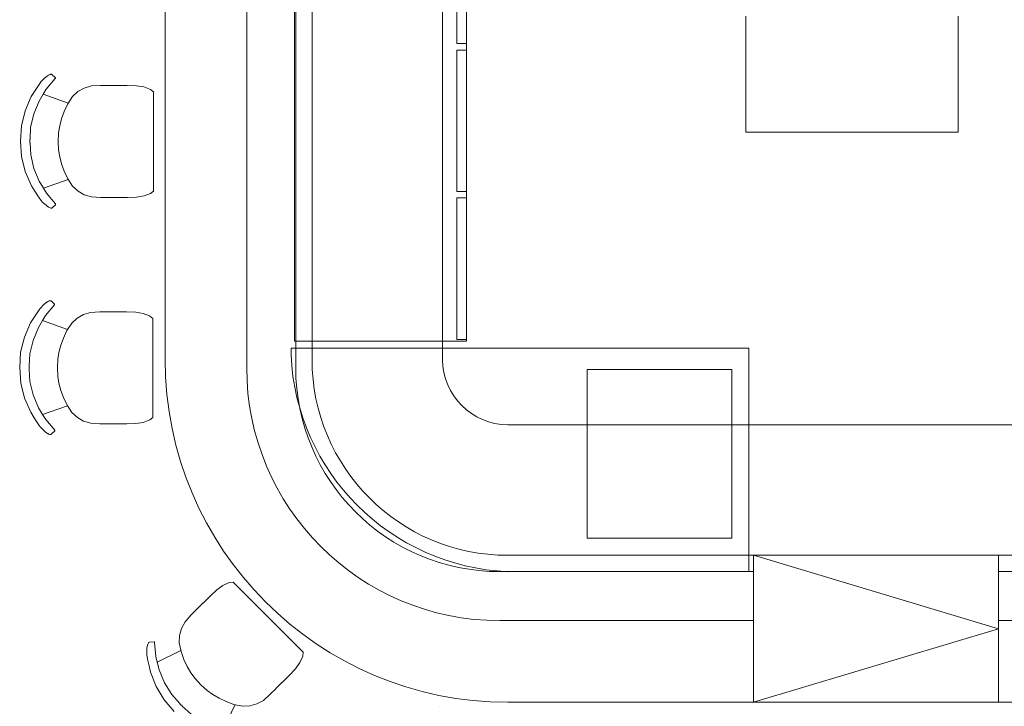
# Model space of a CAD drawing. Header units: millimetres. Extents: x -1131 to 37929, y -9154 to 9180.
# Tile 19 of 85: x 4510 to 7574, y -2920 to -785. Entities that reach past the tile are written whole.
import ezdxf

# ---------------------------------------------------------------- set-up
doc = ezdxf.new("R2010")
doc.units = ezdxf.units.MM
doc.layers.add('GREYSCALE', color=9, linetype='Continuous', lineweight=0, true_color=0x808080)

# ---------------------------------------------------------------- blocks, each defined once
blk = doc.blocks.new('FLOOR PLAN')
at = {"layer": 'GREYSCALE', "ltscale": 0.2}
for p, q in [((5597.3, 7286.8), (5597.3, 11136.7)), ((5749.7, 11136.7), (5749.7, 7286.8)), ((5735.2, 7346.7), (5735.2, 7327)), ((7159.2, 7346.7), (5735.2, 7346.7)), ((7159.2, 6651.8), (7159.2, 7346.7)), ((7174.4, 6702.6), (7936.4, 6474)), ((6384.7, 6651.8), (7174.4, 6651.8)), ((6410.4, 6651.8), (7159.2, 6651.8)), ((7174.4, 6651.8), (7174.4, 6499.4)), ((7936.4, 6499.4), (7936.4, 6651.8)), ((7936.4, 6651.8), (11787.1, 6651.8)), ((7174.4, 6499.4), (6384.7, 6499.4)), ((11787.1, 6499.4), (7936.4, 6499.4)), ((7936.4, 6474), (7174.4, 6245.4))]:
    blk.add_line(p, q, dxfattribs=at)
at = {"layer": 'GREYSCALE', "ltscale": 0.25}
for p, q in [((5343.3, 11111.3), (5343.3, 7312.2)), ((5800.5, 7312.2), (5800.5, 11111.3)), ((5800.5, 11111.3), (5800.5, 7312.2)), ((6206.9, 7312.2), (6206.9, 11111.3)), ((7149.8, 8379.4), (7149.8, 8019.3)), ((7810.8, 8019.3), (7810.8, 8379.4)), ((7149.8, 8019.3), (7810.8, 8019.3)), ((7149.8, 8019.3), (7810.8, 8019.3)), ((11786.7, 7109), (6410.1, 7109)), ((7174.4, 6702.6), (6410.1, 6702.6)), ((6410.1, 6702.6), (11786.7, 6702.6)), ((7174.4, 6245.4), (7174.4, 6702.6)), ((7936.4, 6702.6), (7174.4, 6702.6)), ((7174.4, 6702.6), (7174.4, 6245.4)), ((7936.4, 6245.4), (7936.4, 6702.6)), ((7936.4, 6245.4), (7936.4, 6702.6)), ((7936.4, 6702.6), (11787.1, 6702.6)), ((6410.1, 6245.4), (7174.4, 6245.4)), ((7174.4, 6245.4), (7936.4, 6245.4)), ((11787.1, 6245.4), (7936.4, 6245.4))]:
    blk.add_line(p, q, dxfattribs=at)
at = {"layer": 'GREYSCALE'}
for p, q in [((4964.7, 8183.4), (4960.8, 8179.4)), ((4968.6, 8187.1), (4964.7, 8183.4)), ((4972.4, 8190.4), (4968.6, 8187.1)), ((4976, 8193.1), (4972.4, 8190.4)), ((5001.6, 8185.8), (4973.7, 8152.5)), ((4976.7, 8193.6), (4976, 8193.1)), ((4979.2, 8195.3), (4976.7, 8193.6)), ((4979.2, 8195.3), (4979.9, 8195.8)), ((4982.8, 8197.4), (4979.9, 8195.8)), ((4985.1, 8198.4), (4982.8, 8197.4)), ((4986.8, 8198.7), (4985.1, 8198.4)), ((4987.9, 8198.8), (4986.8, 8198.7)), ((4990.1, 8198.8), (4987.9, 8198.8)), ((4991, 8198.3), (4990.1, 8198.8)), ((5001.6, 8188.5), (4991, 8198.3)), ((5001.6, 8188.5), (5002.1, 8187.6)), ((5002.1, 8186.6), (5001.6, 8185.8)), ((5002.1, 8187.6), (5002.1, 8186.6)), ((4949.3, 8164.3), (4927.1, 8129.8)), ((4953.4, 8170.6), (4949.3, 8164.3)), ((4953.4, 8170.6), (4957, 8175.1)), ((4960.8, 8179.4), (4957, 8175.1)), ((4973.7, 8152.5), (4964.4, 8137)), ((5091.7, 8156), (5072.2, 8145)), ((5114, 8162.7), (5091.7, 8156)), ((5142.6, 8164.4), (5114, 8162.7)), ((5142.6, 8164.4), (5167.3, 8164.3)), ((5167.5, 8164.3), (5167.3, 8164.3)), ((5194.1, 8164.3), (5167.5, 8164.3)), ((5194.5, 8164.3), (5194.1, 8164.3)), ((5225.8, 8164.2), (5194.5, 8164.3)), ((5254.2, 8163.3), (5225.8, 8164.2)), ((5277.4, 8159.5), (5254.2, 8163.3)), ((5297.7, 8151.7), (5277.4, 8159.5)), ((5307.5, 8144.1), (5297.7, 8151.7)), ((4927.1, 8129.8), (4907.9, 8085.6)), ((4964.4, 8137), (4951.4, 8115.5)), ((5042.3, 8109.5), (4964.4, 8137)), ((5040.3, 8106.5), (5055.2, 8129.4)), ((5072.2, 8145), (5055.2, 8129.4)), ((5307.5, 8144.1), (5307.5, 7835.4)), ((5308.2, 8143.6), (5307.8, 8143.9)), ((4951.4, 8115.5), (4935, 8075.6)), ((5029.1, 8082.9), (5040.3, 8106.5)), ((4907.9, 8085.6), (4896.2, 8038.9)), ((4935, 8075.6), (4925.1, 8033.8)), ((5015.4, 8038.2), (5021, 8060.3)), ((5021, 8060.3), (5029.1, 8082.9)), ((4893.3, 7991), (4896.2, 8038.9)), ((4925.1, 8033.8), (4923.1, 7996.7)), ((5012, 8016.9), (5015.4, 8038.2)), ((4923, 7995.9), (4922.8, 7990.9)), ((4923.1, 7996.7), (4923, 7995.9)), ((5010.5, 7990.3), (5012, 8016.9)), ((4893.3, 7991), (4896.3, 7943)), ((4923, 7985.9), (4922.8, 7990.9)), ((4923.1, 7985.1), (4923, 7985.9)), ((4925.2, 7948.1), (4923.1, 7985.1)), ((5012.1, 7963.7), (5010.5, 7990.3)), ((4908.2, 7896.3), (4896.3, 7943)), ((4935.2, 7906.2), (4925.2, 7948.1)), ((5015.5, 7942.3), (5012.1, 7963.7)), ((5021.2, 7920.2), (5015.5, 7942.3)), ((4951.7, 7866.3), (4935.2, 7906.2)), ((5029.4, 7897.6), (5021.2, 7920.2)), ((4927.5, 7852), (4908.2, 7896.3)), ((5040.6, 7874), (5029.4, 7897.6)), ((5055.6, 7851.1), (5040.6, 7874)), ((4938.3, 7835.1), (4927.5, 7852)), ((4964.8, 7844.6), (4951.7, 7866.3)), ((5042, 7871.8), (4964.8, 7844.6)), ((4974.1, 7829.2), (4964.8, 7844.6)), ((5072.6, 7835.4), (5055.6, 7851.1)), ((4949.8, 7817.4), (4938.3, 7835.1)), ((4953.8, 7811.2), (4949.8, 7817.4)), ((5002.1, 7795.8), (4974.1, 7829.2)), ((5092.1, 7824.4), (5072.6, 7835.4)), ((5114.4, 7817.6), (5092.1, 7824.4)), ((5143.1, 7815.9), (5114.4, 7817.6)), ((5143.1, 7815.9), (5194.5, 7815.8)), ((5195, 7815.8), (5194.5, 7815.8)), ((5226.3, 7815.8), (5195, 7815.8)), ((5254.6, 7816.6), (5226.3, 7815.8)), ((5277.8, 7820.4), (5254.6, 7816.6)), ((5298.1, 7828.1), (5277.8, 7820.4)), ((5307.5, 7835.4), (5298.1, 7828.1)), ((5308.2, 7835.9), (5307.8, 7835.6)), ((4953.8, 7811.2), (4957.4, 7806.7)), ((4961.3, 7802.3), (4957.4, 7806.7)), ((4965.2, 7798.3), (4961.3, 7802.3)), ((4969.1, 7794.6), (4965.2, 7798.3)), ((4973, 7791.3), (4969.1, 7794.6)), ((4976.5, 7788.5), (4973, 7791.3)), ((4977.2, 7788.1), (4976.5, 7788.5)), ((4979.8, 7786.3), (4977.2, 7788.1)), ((4979.8, 7786.3), (4980.5, 7785.9)), ((4983.3, 7784.3), (4980.5, 7785.9)), ((4985.7, 7783.3), (4983.3, 7784.3)), ((4987.4, 7782.9), (4985.7, 7783.3)), ((4988.4, 7782.9), (4987.4, 7782.9)), ((4990.7, 7782.9), (4988.4, 7782.9)), ((4991.6, 7783.4), (4990.7, 7782.9)), ((5002.1, 7793.2), (4991.6, 7783.4)), ((5002.6, 7795), (5002.1, 7795.8)), ((5002.1, 7793.2), (5002.6, 7794)), ((5002.6, 7794), (5002.6, 7795)), ((4958.5, 7475), (4954.7, 7470.7)), ((4962.4, 7479), (4958.5, 7475)), ((4966.4, 7482.7), (4962.4, 7479)), ((4970.2, 7486), (4966.4, 7482.7)), ((4973.7, 7488.7), (4970.2, 7486)), ((4999.4, 7481.4), (4971.5, 7448.1)), ((4974.4, 7489.2), (4973.7, 7488.7)), ((4977, 7490.9), (4974.4, 7489.2)), ((4977, 7490.9), (4977.7, 7491.4)), ((4980.5, 7493), (4977.7, 7491.4)), ((4982.9, 7494), (4980.5, 7493)), ((4984.6, 7494.3), (4982.9, 7494)), ((4985.6, 7494.4), (4984.6, 7494.3)), ((4987.9, 7494.4), (4985.6, 7494.4)), ((4988.7, 7493.9), (4987.9, 7494.4)), ((4999.3, 7484.1), (4988.7, 7493.9)), ((4999.3, 7484.1), (4999.8, 7483.2)), ((4999.8, 7482.2), (4999.4, 7481.4)), ((4999.8, 7483.2), (4999.8, 7482.2)), ((4947.1, 7459.9), (4924.8, 7425.4)), ((4951.1, 7466.2), (4947.1, 7459.9)), ((4951.1, 7466.2), (4954.7, 7470.7)), ((4971.5, 7448.1), (4962.1, 7432.6)), ((5089.4, 7451.6), (5070, 7440.6)), ((5111.7, 7458.3), (5089.4, 7451.6)), ((5140.3, 7459.9), (5111.7, 7458.3)), ((5140.3, 7459.9), (5165.1, 7459.9)), ((5165.3, 7459.9), (5165.1, 7459.9)), ((5191.8, 7459.9), (5165.3, 7459.9)), ((5192.2, 7459.9), (5191.8, 7459.9)), ((5223.6, 7459.8), (5192.2, 7459.9)), ((5251.9, 7458.9), (5223.6, 7459.8)), ((5275.1, 7455.1), (5251.9, 7458.9)), ((5295.4, 7447.3), (5275.1, 7455.1)), ((5305.3, 7439.7), (5295.4, 7447.3)), ((4924.8, 7425.4), (4905.6, 7381.2)), ((4962.1, 7432.6), (4949.1, 7411.1)), ((5040, 7405.1), (4962.1, 7432.6)), ((5038, 7402.1), (5053, 7425)), ((5070, 7440.6), (5053, 7425)), ((5305.3, 7439.7), (5305.3, 7131)), ((5305.9, 7439.2), (5305.5, 7439.5)), ((4949.1, 7411.1), (4932.7, 7371.2)), ((5026.9, 7378.5), (5038, 7402.1)), ((4905.6, 7381.2), (4893.9, 7334.5)), ((4932.7, 7371.2), (4922.8, 7329.4)), ((5013.1, 7333.8), (5018.8, 7355.9)), ((5018.8, 7355.9), (5026.9, 7378.5)), ((4891.1, 7286.6), (4893.9, 7334.5)), ((4922.8, 7329.4), (4920.8, 7292.3)), ((5009.7, 7312.5), (5013.1, 7333.8)), ((4920.8, 7291.5), (4920.5, 7286.5)), ((4920.8, 7292.3), (4920.8, 7291.5)), ((5008.3, 7285.9), (5009.7, 7312.5)), ((4891.1, 7286.6), (4894.1, 7238.6)), ((4920.8, 7281.5), (4920.5, 7286.5)), ((4920.8, 7280.7), (4920.8, 7281.5)), ((4922.9, 7243.7), (4920.8, 7280.7)), ((5009.8, 7259.3), (5008.3, 7285.9)), ((7107.1, 7281.1, 59), (6657.1, 7281.1, 59)), ((6657.1, 7281.1, 59), (6657.1, 6756.1, 59)), ((7107.1, 6756.1, 59), (7107.1, 7281.1, 59)), ((4905.9, 7191.9), (4894.1, 7238.6)), ((4932.9, 7201.8), (4922.9, 7243.7)), ((5013.2, 7237.9), (5009.8, 7259.3)), ((5019, 7215.8), (5013.2, 7237.9)), ((4949.4, 7161.9), (4932.9, 7201.8)), ((5027.1, 7193.2), (5019, 7215.8)), ((4925.2, 7147.6), (4905.9, 7191.9)), ((5038.3, 7169.6), (5027.1, 7193.2)), ((5053.3, 7146.7), (5038.3, 7169.6)), ((4936.1, 7130.7), (4925.2, 7147.6)), ((4962.5, 7140.2), (4949.4, 7161.9)), ((5039.8, 7167.4), (4962.5, 7140.2)), ((4971.9, 7124.8), (4962.5, 7140.2)), ((5070.4, 7131), (5053.3, 7146.7)), ((4947.5, 7113), (4936.1, 7130.7)), ((4951.5, 7106.8), (4947.5, 7113)), ((4999.9, 7091.4), (4971.9, 7124.8)), ((5089.9, 7120), (5070.4, 7131)), ((5112.1, 7113.2), (5089.9, 7120)), ((5140.8, 7111.5), (5112.1, 7113.2)), ((5140.8, 7111.5), (5192.3, 7111.4)), ((5192.7, 7111.4), (5192.3, 7111.4)), ((5224, 7111.4), (5192.7, 7111.4)), ((5252.3, 7112.2), (5224, 7111.4)), ((5275.5, 7116), (5252.3, 7112.2)), ((5295.8, 7123.7), (5275.5, 7116)), ((5305.3, 7131), (5295.8, 7123.7)), ((5305.9, 7131.5), (5305.5, 7131.2)), ((4951.5, 7106.8), (4955.2, 7102.3)), ((4959, 7097.9), (4955.2, 7102.3)), ((4962.9, 7093.9), (4959, 7097.9)), ((4966.9, 7090.2), (4962.9, 7093.9)), ((4970.7, 7086.9), (4966.9, 7090.2)), ((4974.3, 7084.1), (4970.7, 7086.9)), ((4974.9, 7083.7), (4974.3, 7084.1)), ((4977.5, 7081.9), (4974.9, 7083.7)), ((4977.5, 7081.9), (4978.2, 7081.5)), ((4981.1, 7079.9), (4978.2, 7081.5)), ((4983.4, 7078.9), (4981.1, 7079.9)), ((4985.1, 7078.5), (4983.4, 7078.9)), ((4986.1, 7078.5), (4985.1, 7078.5)), ((4988.4, 7078.5), (4986.1, 7078.5)), ((4989.3, 7079), (4988.4, 7078.5)), ((4999.8, 7088.8), (4989.3, 7079)), ((4999.8, 7088.8), (5000.3, 7089.6)), ((5000.3, 7090.6), (4999.9, 7091.4)), ((5000.3, 7089.6), (5000.3, 7090.6)), ((6657.1, 6756.1, 59), (7107.1, 6756.1, 59)), ((5543, 6618), (5523.2, 6609.1)), ((5554.8, 6619.5), (5543, 6618)), ((5773.1, 6401.3), (5554.8, 6619.5)), ((5555.6, 6619.6), (5555.2, 6619.6)), ((5504.1, 6595.4), (5483.5, 6576)), ((5523.2, 6609.1), (5504.1, 6595.4)), ((5483.5, 6576), (5461.4, 6553.8)), ((5424.7, 6517.1), (5461.1, 6553.5)), ((5461.4, 6553.8), (5461.1, 6553.5)), ((5405.7, 6495.5), (5394.7, 6475)), ((5424.7, 6517.1), (5405.7, 6495.5)), ((5394.7, 6475), (5388.7, 6453.5)), ((5309, 6433.4), (5294.6, 6432.9)), ((5309, 6433.4), (5309.9, 6433.2)), ((5388.7, 6453.5), (5387.7, 6430.3)), ((5286.7, 6409.1), (5286.5, 6403.7)), ((5286.5, 6403.7), (5286.6, 6398.1)), ((5287, 6414.1), (5286.7, 6409.1)), ((5287.6, 6418.6), (5287, 6414.1)), ((5287.8, 6419.4), (5287.6, 6418.6)), ((5288.4, 6422.5), (5287.8, 6419.4)), ((5288.4, 6422.5), (5288.5, 6423.3)), ((5289.4, 6426.5), (5288.5, 6423.3)), ((5290.3, 6428.8), (5289.4, 6426.5)), ((5291.3, 6430.3), (5290.3, 6428.8)), ((5292, 6431), (5291.3, 6430.3)), ((5293.6, 6432.6), (5292, 6431)), ((5294.6, 6432.9), (5293.6, 6432.6)), ((5309.9, 6433.2), (5310.6, 6432.5)), ((5310.6, 6432.5), (5310.9, 6431.6)), ((5310.9, 6431.6), (5314.7, 6388.2)), ((5392.8, 6406.1), (5319, 6370.7)), ((5387.7, 6430.3), (5393.4, 6403.5)), ((5393.4, 6403.5), (5402.1, 6378.9)), ((5286.6, 6398.1), (5286.9, 6392.3)), ((5287.6, 6386.5), (5286.9, 6392.3)), ((5287.6, 6386.5), (5289.1, 6379.3)), ((5289.1, 6379.3), (5293.5, 6358.7)), ((5314.7, 6388.2), (5319, 6370.7)), ((5402.1, 6378.9), (5412.3, 6357.1)), ((5771.5, 6388.9), (5762.6, 6369.1)), ((5773.1, 6401.3), (5771.5, 6388.9)), ((5773.2, 6402.1), (5773.1, 6401.6)), ((5293.5, 6358.7), (5297.8, 6339.1)), ((5319, 6370.7), (5325, 6346.1)), ((5325, 6346.1), (5341.6, 6306.2)), ((5412.3, 6357.1), (5423.9, 6337.5)), ((5749, 6349.9), (5729.6, 6329.2)), ((5762.6, 6369.1), (5749, 6349.9)), ((5297.8, 6339.1), (5315.5, 6294.1)), ((5423.9, 6337.5), (5436.6, 6319.9)), ((5436.6, 6319.9), (5454.3, 6300)), ((5729.6, 6329.2), (5707.4, 6307.1)), ((5315.5, 6294.1), (5340.2, 6252.7)), ((5341.6, 6306.2), (5364.1, 6269.5)), ((5454.3, 6300), (5474.1, 6282.2)), ((5474.1, 6282.2), (5491.7, 6269.5)), ((5670.8, 6270.3), (5688.3, 6287.8)), ((5688.4, 6288), (5688.3, 6287.8)), ((5707.1, 6306.8), (5688.4, 6288)), ((5707.4, 6307.1), (5707.1, 6306.8)), ((5371.9, 6216.7), (5340.2, 6252.7)), ((5364.1, 6269.5), (5388.8, 6241.8)), ((5491.7, 6269.5), (5511.3, 6257.9)), ((5511.3, 6257.9), (5533, 6247.6)), ((5649.3, 6251.3), (5628.9, 6240.3)), ((5670.8, 6270.3), (5649.3, 6251.3)), ((5388.8, 6241.8), (5389.4, 6241.2)), ((5389.4, 6241.2), (5392.7, 6237.5)), ((5396.4, 6234.2), (5392.7, 6237.5)), ((5397, 6233.6), (5396.4, 6234.2)), ((5424.6, 6208.8), (5397, 6233.6)), ((5561, 6238.2), (5525.5, 6163.6)), ((5533, 6247.6), (5557.5, 6238.9)), ((5557.5, 6238.9), (5584.3, 6233.3)), ((5607.4, 6234.2), (5584.3, 6233.3)), ((5628.9, 6240.3), (5607.4, 6234.2)), ((6197.5, 6233.6), (6197.2, 6233.2)), ((6505.2, 6233.6), (6505.5, 6233.2))]:
    blk.add_line(p, q, dxfattribs=at)
at = {"layer": 'GREYSCALE', "ltscale": 125, "elevation": -59}
for points in [[(5745.8, 7368.3), (6280.8, 7368.3), (6280.8, 8740.3), (5745.8, 8740.3)], [(6250.8, 8734.3), (6250.8, 8294.3), (6280.8, 8294.3), (6280.8, 8734.3)], [(6250.8, 7834.3), (6250.8, 8274.3), (6280.8, 8274.3), (6280.8, 7834.3)], [(6250.8, 7374.3), (6250.8, 7814.3), (6280.8, 7814.3), (6280.8, 7374.3)]]:
    blk.add_lwpolyline(points, close=True, dxfattribs=at)
at = {"layer": 'GREYSCALE', "ltscale": 0.2}
for centre, radius, start, end in [((6441.3, 7357.9), 706.8, 182.5043, 267.4957), ((6384.7, 7286.8), 787.4, 180, 270), ((6384.7, 7286.8), 635, 180, 270)]:
    blk.add_arc(centre, radius, start, end, dxfattribs=at)
at = {"layer": 'GREYSCALE', "ltscale": 0.25}
for radius in [1066.8, 609.6, 609.6, 203.2]:
    blk.add_arc((6410.1, 7312.2), radius, 180, 270, dxfattribs=at)

msp = doc.modelspace()

# ---------------------------------------------------------------- block references
at = {"layer": 'GREYSCALE'}
msp.add_blockref('FLOOR PLAN', (-381, -9153.5), dxfattribs=at)

doc.saveas('drawing.dxf')
